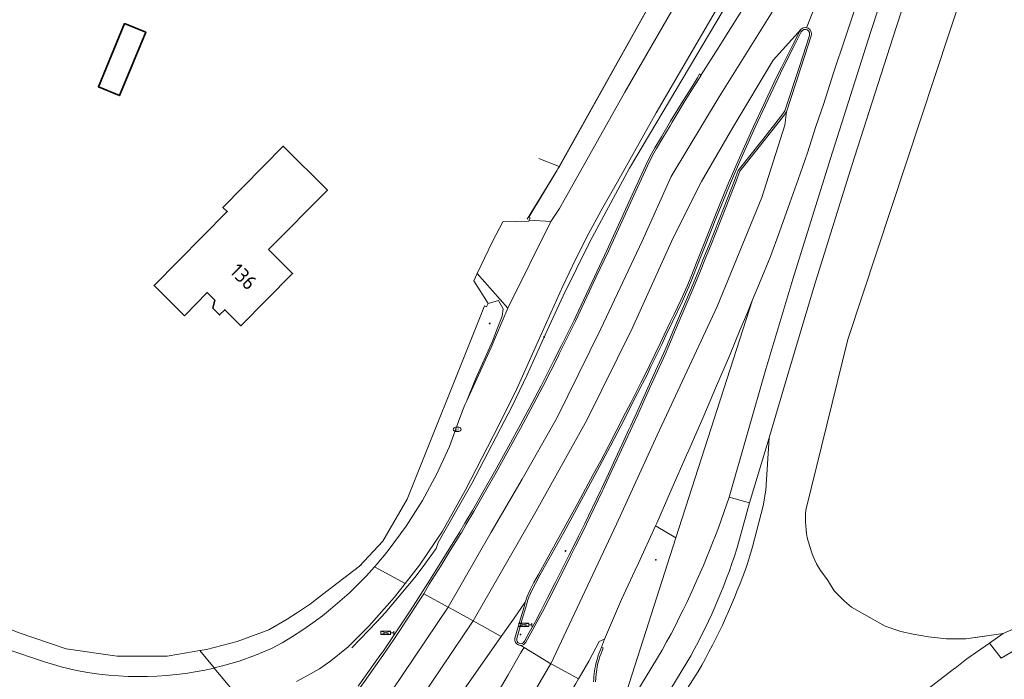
# Model space of a CAD drawing. Header units: metres. Extents: x 140853 to 145288, y 474558 to 480269.
# Tile 43 of 256: x 142462 to 142583, y 475630 to 475711. Entities that reach past the tile are written whole.
import ezdxf
from ezdxf.enums import TextEntityAlignment as Align

# ---------------------------------------------------------------- set-up
doc = ezdxf.new("R2010")
doc.units = ezdxf.units.M
doc.header["$MEASUREMENT"] = 0
for name, color, linetype, lineweight in [('B-WE-GR-BEPLANTING_CULTUUR_BOSPLANTSOEN-G', 90, 'GR-PLANTSOEN', 18), ('B-WE-GR-GRAS_KRUIDENRIJK-G', 80, 'Continuous', 18), ('B-WE-IE-TERREINAFSCHEIDING_KUNSTMATIG_HEKWERK-G', 20, 'IE-TERREINAFSCHEIDING-KUNSTMATIG', 18), ('B-WE-KL-WATER_PUT-S', 170, 'Continuous', 18), ('B-WE-OG-BEBOUWING-G', 7, 'Continuous', 35), ('B-WE-OG-BEBOUWING_HUISNUMMER-T18', 10, 'Continuous', 18), ('B-WE-OG-TERREIN_ERF-G', 7, 'Continuous', 18), ('B-WE-VH-VERHARDING_ASFALT-G', 252, 'Continuous', 18), ('B-WE-VH-VERHARDING_BETON-G', 252, 'Continuous', 18), ('B-WE-VH-VERHARDING_BETONSTRAATSTEEN-G', 252, 'Continuous', 18), ('B-WE-VH-VERHARDING_HALFVERHARDING-G', 252, 'Continuous', 18), ('B-WE-VH-VERHARDING_TEGEL-G', 252, 'Continuous', 18), ('B-WE-VW-VRI_DRAAGCONSTRUCTIE_PAAL-S', 160, 'Continuous', 18), ('N-WE-VW-TDI-T18', 1, 'Continuous', 18), ('N-WE-VW-TDI-T25', 7, 'Continuous', 25), ('X-XX-XX-ALGEMEEN-S', 7, 'Continuous', 18)]:
    doc.layers.add(name, color=color, linetype=linetype, lineweight=lineweight)
doc.styles.add('NLCS-ISO', font='txt')
doc.linetypes.add('GR-PLANTSOEN', pattern='A,0,[179,NLCS.shx,S=2,R=0,X=0,Y=0],-4', length=4)
doc.linetypes.add('IE-TERREINAFSCHEIDING-KUNSTMATIG', pattern='A,4,[82,NLCS.shx,S=0.75,R=90,X=0,Y=0],4,-2', length=10)

# ---------------------------------------------------------------- blocks, each defined once
blk = doc.blocks.new('SIE-WEG_AFVALBAK_TYPE_01')
for radius in [0.25, 0.156]:
    blk.add_circle((0, 0), radius)
blk = doc.blocks.new('SVW-TDI_VERKEERSREGELTOESTEL-SO')
at = {"color": 0, "linetype": 'ByBlock'}
for p, q in [((3, 0), (-3, 2)), ((3, 2), (-3, 0)), ((3, 1), (5, 1)), ((5, 2), (5, 0))]:
    blk.add_line(p, q, dxfattribs=at)
at = {"color": 0, "linetype": 'ByBlock', "flags": 128}
blk.add_lwpolyline([(-3, 0), (-3, 2), (3, 2), (3, 0)], close=True, dxfattribs=at)
at = {"layer": 'N-WE-VW-TDI-T18', "linetype": 'ByBlock', "style": 'NLCS-ISO', "flags": 1}
for tag, p in [('OMSCHRIJVING_LEGENDA', (0, -12.22)), ('LEVERANCIER', (0, -8.43)), ('LOCATIE', (0, -16)), ('BPS-CODERING', (0, -19.78)), ('NAAM_SWITCH', (0, -23.57)), ('IP-ADRES_SWITCH', (0, -27.35)), ('POSITIE_X', (0, -31.14)), ('POSITIE_Y', (0, -34.92)), ('OVERIGE_OPMERKING(EN)_1', (0, -38.71)), ('OVERIGE_OPMERKING(EN)_2', (0, -42.49))]:
    blk.add_attdef(tag, p, '', height=1.8, dxfattribs=at)
at = {"layer": 'N-WE-VW-TDI-T25', "linetype": 'ByBlock', "style": 'NLCS-ISO'}
blk.add_attdef('KASTNAAM', text='', height=2.5, dxfattribs=at).set_placement((0, 5.27), align=Align.MIDDLE_CENTER)
at = {"layer": 'N-WE-VW-TDI-T25', "linetype": 'ByBlock', "style": 'NLCS-ISO', "flags": 1}
blk.add_attdef('SOORT_KAST', text='', height=2.5, dxfattribs=at).set_placement((10.25, -3.4), align=Align.MIDDLE_CENTER)
blk = doc.blocks.new('SKL-WATERLEIDINGPUT-SO')
at = {"color": 0, "linetype": 'ByBlock', "lineweight": 18}
blk.add_ellipse((0, 0), major_axis=(2.5, 0), ratio=0.54, dxfattribs=at)
at = {"color": 0, "linetype": 'ByBlock', "lineweight": 18, "style": 'NLCS-ISO'}
blk.add_text('wl', height=1.8, dxfattribs=at).set_placement((0, 0), align=Align.MIDDLE_CENTER)

msp = doc.modelspace()

# ---------------------------------------------------------------- linework, layer by layer
at = {"layer": 'B-WE-GR-BEPLANTING_CULTUUR_BOSPLANTSOEN-G', "ltscale": 0.2, "flags": 128}
msp.add_lwpolyline([(142580.833, 475634.362), (142582.258, 475632.505), (142590.781, 475637.517), (142596.285, 475641.353), (142638.881, 475669.869), (142637.569, 475671.573), (142634.89, 475669.876), (142634.01, 475669.318), (142630.656, 475667.193), (142627.836, 475665.394), (142620.454, 475660.686), (142611.49, 475654.633), (142610.811, 475654.175), (142602.194, 475648.007), (142599.827, 475646.355), (142594.16, 475642.4), (142593.752, 475642.108), (142590.399, 475639.711), (142586.691, 475637.337), (142585.413, 475636.786), (142585.132, 475636.665), (142582.513, 475635.535), (142580.833, 475634.362)], close=True, dxfattribs=at)
at = {"layer": 'B-WE-GR-GRAS_KRUIDENRIJK-G', "ltscale": 0.2, "flags": 128}
for points in [[(142574.23, 475629.471), (142576.596, 475631.286), (142576.599, 475631.288), (142578.065, 475632.413), (142580.833, 475634.362), (142582.513, 475635.535), (142577.924, 475634.889), (142575.553, 475634.863), (142573.36, 475635.131), (142573.36, 475635.131), (142571.473, 475635.45), (142569.968, 475635.781), (142568.03, 475636.419), (142563.905, 475638.75), (142563.024, 475639.506), (142561.765, 475640.764), (142560.952, 475642.115), (142560.952, 475642.115, -0.0835677), (142559.019, 475645.409), (142559.019, 475645.409), (142558.576, 475646.841), (142558.576, 475646.841, -0.0836444), (142558.315, 475650.678), (142558.315, 475650.678), (142563.435, 475671.572), (142583.128, 475731.065)], [(142571.025, 475714.925), (142568.955, 475708.588), (142563.945, 475692.918), (142559.349, 475678.247), (142556.075, 475667.296), (142553.883, 475659.806), (142553.783, 475659.511), (142553.374, 475653.105), (142553.071, 475651.184), (142551.744, 475646.147), (142551.19, 475644.241), (142551.19, 475644.241, -0.0457973), (142545.089, 475630.86), (142545.089, 475630.86), (142543.792, 475628.821)], [(142451.649, 475637.017, 0.0300382), (142466.969, 475631.441), (142466.969, 475631.441, 0.1204497), (142485.731, 475631.303), (142485.731, 475631.303), (142485.721, 475631.315), (142483.971, 475633.431), (142480.216, 475632.79), (142479.937, 475632.742), (142473.803, 475632.754), (142467.577, 475633.645), (142461.694, 475635.672)]]:
    msp.add_lwpolyline(points, format="xyb", dxfattribs=at)
for points in [[(142544.362, 475721.988), (142528.064, 475692.815), (142527.896, 475692.534), (142527.787, 475692.354), (142524.316, 475686.606), (142524.501, 475686.529), (142524.351, 475686.219), (142527.012, 475686.074), (142528.063, 475687.646), (142536.087, 475701.902), (142543.977, 475715.595)], [(142535.489, 475624.941), (142540.675, 475633.49), (142541.227, 475634.499), (142541.769, 475635.514), (142542.3, 475636.535), (142542.82, 475637.561), (142543.261, 475638.452), (142543.694, 475639.347), (142544.118, 475640.246), (142544.535, 475641.149), (142544.943, 475642.056), (142545.343, 475642.966), (142545.735, 475643.88), (142546.118, 475644.797), (142546.493, 475645.717), (142546.86, 475646.641), (142547.219, 475647.569), (142547.569, 475648.499), (142547.91, 475649.433), (142548.243, 475650.37), (142548.568, 475651.309), (142548.884, 475652.252), (142553.412, 475667.971), (142556.698, 475678.989), (142561.317, 475693.79), (142566.251, 475709.252), (142568.371, 475715.739)], [(142548.072, 475713.349), (142539.951, 475699.377), (142535.181, 475690.921), (142533.4, 475687.786), (142531.691, 475684.611), (142530.055, 475681.398), (142528.494, 475678.148), (142527.007, 475674.863), (142522.828, 475665.552), (142520.624, 475661.071), (142516.497, 475653.076), (142513.721, 475648.079), (142510.915, 475643.932), (142509.151, 475641.667), (142507.86, 475640.008), (142504.684, 475636.438), (142502.15, 475633.904), (142500.021, 475632.195), (142498.628, 475631.212), (142497.231, 475630.411), (142495.823, 475629.631)], [(142503.372, 475629.094), (142504.764, 475631.05), (142506.171, 475632.996), (142506.391, 475633.296), (142507.07, 475634.26), (142508.544, 475636.486), (142509.766, 475638.334), (142510.795, 475639.916), (142511.913, 475641.713), (142513.363, 475643.998), (142514.489, 475645.823), (142515.86, 475648.012), (142516.452, 475649.058), (142517.389, 475650.619), (142518.844, 475653.163), (142520.121, 475655.373), (142522.075, 475658.923), (142523.102, 475660.778), (142524.366, 475663.136), (142525.829, 475665.924), (142527.35, 475668.925), (142527.352, 475668.928), (142527.706, 475669.627), (142527.853, 475669.918), (142528.328, 475670.87), (142529.048, 475672.313), (142529.862, 475673.945), (142530.071, 475674.392), (142532.357, 475679.273), (142533.881, 475682.503), (142536.983, 475689.33), (142538.673, 475692.984), (142539.157, 475694.002), (142539.773, 475695.107), (142540.573, 475696.449), (142541.714, 475698.365), (142543.192, 475700.798), (142544.011, 475702.076), (142544.768, 475703.256), (142544.992, 475703.685), (142545.242, 475704.164), (142545.27, 475704.141), (142545.439, 475703.997), (142545.465, 475704.039), (142547.532, 475707.325), (142547.532, 475707.325), (142548.138, 475708.289), (142551.54, 475713.728)], [(142564.368, 475712.228), (142563.073, 475708.409), (142561.729, 475704.42), (142560.497, 475700.518), (142559.539, 475697.709), (142558.494, 475694.481), (142557.352, 475691.228), (142556.35, 475688.362), (142555.081, 475684.773), (142553.947, 475681.764), (142552.626, 475678.5), (142551.773, 475676.444), (142542.366, 475647.249), (142535.954, 475627.36)], [(142535.954, 475627.36), (142542.366, 475647.249), (142539.922, 475648.683), (142539.922, 475648.683), (142539.854, 475648.719), (142537.774, 475644.175), (142537.334, 475643.24), (142535.679, 475639.717), (142533.607, 475634.827), (142533.246, 475633.857), (142533.437, 475633.764), (142533.303, 475633.422), (142533.174, 475633.078), (142533.049, 475632.733), (142532.93, 475632.385), (142532.816, 475632.036), (142532.757, 475631.737), (142532.704, 475631.436), (142532.657, 475631.135), (142532.617, 475630.833), (142532.582, 475630.53), (142532.481, 475629.618)], [(142590.781, 475637.517), (142582.258, 475632.505), (142580.833, 475634.362), (142578.065, 475632.413), (142576.599, 475631.288), (142576.596, 475631.286), (142574.23, 475629.471), (142570.16, 475626.348), (142565.614, 475623.66), (142563.989, 475623.294), (142566.967, 475623.089), (142569.791, 475622.969), (142572.839, 475623.295), (142574.958, 475623.756), (142577.335, 475624.43), (142579.669, 475625.554), (142583.28, 475627.492)]]:
    msp.add_lwpolyline(points, dxfattribs=at)
for points in [[(142517.995, 475679.686), (142517.582, 475678.773), (142519.311, 475676.005), (142520.593, 475676.368), (142521.154, 475675.339), (142521.028, 475674.434), (142520.446, 475672.907), (142519.864, 475671.38), (142517.783, 475666.713), (142516.673, 475663.976), (142519.662, 475670.516), (142521.763, 475675.421), (142517.995, 475679.686)], [(142516.484, 475663.564), (142516.673, 475663.976), (142517.783, 475666.713), (142519.864, 475671.38), (142520.446, 475672.907), (142521.028, 475674.434), (142521.154, 475675.339), (142520.593, 475676.368), (142519.311, 475676.005), (142519.107, 475675.614), (142518.898, 475675.7), (142518.271, 475674.162), (142509.408, 475652.005), (142506.406, 475646.868), (142503.564, 475643.81), (142499, 475640.304), (142497.535, 475639.18), (142495.949, 475638.104), (142494.685, 475637.297), (142492.437, 475636), (142488.527, 475634.565), (142484.788, 475633.57), (142483.971, 475633.431), (142485.721, 475631.315), (142486.751, 475631.559), (142488.786, 475632.157), (142490.786, 475632.863), (142492.746, 475633.676), (142494.049, 475634.402), (142495.327, 475635.17), (142496.579, 475635.98), (142497.804, 475636.831), (142499, 475637.722), (142500, 475638.516), (142501.149, 475639.486), (142502.265, 475640.493), (142503.347, 475641.536), (142504.393, 475642.615), (142505.404, 475643.728), (142505.741, 475644.117), (142506.075, 475644.51), (142506.403, 475644.907), (142506.727, 475645.307), (142507.047, 475645.711), (142509.27, 475648.693), (142511.273, 475651.828), (142513.045, 475655.099), (142514.577, 475658.488), (142515.862, 475661.979), (142516.484, 475663.564)], [(142551.773, 475676.444), (142551.127, 475674.885), (142550.25, 475672.82), (142548.928, 475669.607), (142547.199, 475665.639), (142545.785, 475662.233), (142543.961, 475658.027), (142543.676, 475657.388), (142541.89, 475653.381), (142540.005, 475649.049), (142539.854, 475648.719), (142539.922, 475648.683), (142542.366, 475647.249), (142551.773, 475676.444)]]:
    msp.add_lwpolyline(points, close=True, dxfattribs=at)
at = {"layer": 'B-WE-IE-TERREINAFSCHEIDING_KUNSTMATIG_HEKWERK-G', "ltscale": 0.2, "flags": 128}
for points in [[(142567.391, 475753.945), (142554.829, 475722.824), (142554.314, 475721.547), (142553.971, 475721.066), (142553.411, 475720.28), (142551.378, 475717.429), (142536.666, 475692.612), (142531.79, 475683.581), (142528.525, 475676.957), (142526.321, 475672.179), (142524.098, 475667.259), (142522.264, 475663.425), (142517.34, 475653.94), (142513.187, 475646.705), (142512.961, 475645.941), (142511.238, 475643.596), (142510.321, 475642.409), (142506.686, 475638.066), (142505.679, 475636.954), (142502.6, 475633.769)], [(142552.871, 475741.165), (142550.84, 475736.746), (142547.785, 475729.786), (142544.362, 475721.988), (142528.055, 475692.818), (142527.903, 475692.545), (142527.896, 475692.533), (142527.787, 475692.354), (142524.134, 475686.331)], [(142528.064, 475692.815), (142528.055, 475692.818), (142525.546, 475693.79)], [(142518.898, 475675.7), (142518.271, 475674.162), (142509.408, 475652.005), (142506.406, 475646.868), (142503.564, 475643.81), (142499, 475640.304)], [(142579.106, 475635.055), (142582.513, 475635.535), (142585.413, 475636.786), (142586.691, 475637.337), (142590.399, 475639.711), (142594.16, 475642.4), (142602.194, 475648.007), (142610.811, 475654.175), (142620.454, 475660.686), (142630.656, 475667.193), (142634.89, 475669.876), (142637.569, 475671.573), (142638.245, 475672.001), (142639.439, 475673.913)], [(142503.758, 475643.959), (142503.564, 475643.81)], [(142499, 475640.304), (142497.535, 475639.18), (142495.949, 475638.104), (142494.685, 475637.297), (142492.437, 475636), (142488.527, 475634.565), (142484.788, 475633.57), (142483.971, 475633.431)], [(142480.216, 475632.79), (142479.937, 475632.742), (142473.803, 475632.754), (142467.577, 475633.645), (142461.694, 475635.672), (142453.279, 475639.119)], [(142483.971, 475633.431), (142480.216, 475632.79)]]:
    msp.add_lwpolyline(points, dxfattribs=at)
at = {"layer": 'B-WE-OG-BEBOUWING-G', "ltscale": 0.2, "flags": 128}
for points in [[(142477.324, 475709.265), (142474.733, 475710.341), (142471.512, 475702.58), (142474.103, 475701.504), (142477.324, 475709.265)], [(142492.365, 475682.645), (142499.603, 475689.903), (142494.171, 475695.286), (142486.792, 475687.795), (142487.326, 475687.269), (142478.341, 475678.205), (142482.07, 475674.509), (142484.871, 475677.336), (142485.816, 475676.399), (142485.559, 475675.414), (142486.383, 475674.599), (142487.009, 475675.231), (142488.977, 475673.28), (142495.334, 475679.693), (142492.365, 475682.645)]]:
    msp.add_lwpolyline(points, close=True, dxfattribs=at)
at = {"layer": 'B-WE-OG-TERREIN_ERF-G', "ltscale": 0.2, "flags": 128}
msp.add_lwpolyline([(142583.128, 475731.065), (142563.435, 475671.572), (142558.315, 475650.678), (142558.315, 475650.678, 0.0836444), (142558.576, 475646.841), (142558.576, 475646.841), (142559.019, 475645.409), (142559.019, 475645.409, 0.0835677), (142560.952, 475642.115), (142560.952, 475642.115), (142561.765, 475640.764), (142563.024, 475639.506), (142563.905, 475638.75), (142568.03, 475636.419), (142569.968, 475635.781), (142571.473, 475635.45), (142573.36, 475635.131), (142575.553, 475634.863), (142577.924, 475634.889), (142582.513, 475635.535), (142585.132, 475636.665)], format="xyb", dxfattribs=at)
msp.add_lwpolyline([(142461.694, 475635.672), (142467.577, 475633.645), (142473.803, 475632.754), (142479.937, 475632.742), (142480.216, 475632.79), (142483.971, 475633.431), (142484.788, 475633.57), (142488.527, 475634.565), (142492.437, 475636), (142494.685, 475637.297), (142495.949, 475638.104), (142497.535, 475639.18), (142499, 475640.304), (142503.564, 475643.81), (142506.406, 475646.868), (142509.408, 475652.005), (142518.271, 475674.162), (142518.898, 475675.7), (142519.107, 475675.614), (142519.311, 475676.005), (142517.582, 475678.773), (142517.995, 475679.686), (142519.846, 475683.589), (142521.11, 475686.034), (142524.301, 475686.117), (142524.351, 475686.219), (142524.501, 475686.529), (142524.316, 475686.606), (142527.787, 475692.354), (142527.896, 475692.534), (142528.064, 475692.815), (142544.362, 475721.988)], dxfattribs=at)
for points in [[(142474.103, 475701.504), (142471.512, 475702.58), (142474.733, 475710.341), (142477.324, 475709.265), (142474.103, 475701.504)], [(142492.365, 475682.645), (142495.334, 475679.693), (142488.977, 475673.28), (142487.009, 475675.231), (142486.383, 475674.599), (142485.559, 475675.414), (142485.816, 475676.399), (142484.871, 475677.336), (142482.07, 475674.509), (142478.341, 475678.205), (142487.326, 475687.269), (142486.792, 475687.795), (142494.171, 475695.286), (142499.603, 475689.903), (142492.365, 475682.645)]]:
    msp.add_lwpolyline(points, close=True, dxfattribs=at)
at = {"layer": 'B-WE-VH-VERHARDING_ASFALT-G', "ltscale": 0.2, "flags": 128}
for points in [[(142555.624, 475714.155), (142547.673, 475701.363), (142541.775, 475691.598), (142538.206, 475683.645), (142533.147, 475672.879), (142527.743, 475661.953), (142523.492, 475654.459), (142519.68, 475647.947), (142514.407, 475638.775), (142515.201, 475638.339), (142517.475, 475637.088), (142525.2, 475650.536), (142531.45, 475661.685), (142536.976, 475672.955), (142542.02, 475684.042), (142545.501, 475690.969), (142549.354, 475697.589), (142554.285, 475705.855), (142557.718, 475709.667), (142557.986, 475709.815), (142558.257, 475709.844), (142558.388, 475709.819), (142564.609, 475725.505)], [(142564.609, 475725.505), (142558.388, 475709.819), (142558.577, 475709.783), (142558.785, 475709.604), (142558.958, 475709.31), (142558.98, 475709.087), (142558.949, 475708.84), (142557.739, 475705.015), (142555.942, 475699.524), (142555.736, 475697.893), (142552.889, 475688.995), (142547.434, 475675.631), (142540.053, 475659.842), (142535.066, 475648.937), (142527.023, 475631.836), (142527.5, 475631.573), (142530.41, 475629.972), (142530.762, 475630.575), (142530.762, 475630.575), (142531.681, 475632.149), (142532.961, 475634.545), (142533.607, 475634.827), (142535.679, 475639.717), (142537.334, 475643.24), (142537.774, 475644.175), (142539.854, 475648.719), (142540.005, 475649.049), (142541.89, 475653.381), (142543.676, 475657.388), (142543.961, 475658.027), (142545.785, 475662.233), (142547.199, 475665.639), (142548.928, 475669.607), (142550.25, 475672.82), (142551.127, 475674.885), (142551.773, 475676.444), (142552.626, 475678.5), (142553.947, 475681.764), (142555.081, 475684.773), (142556.35, 475688.362), (142557.352, 475691.228), (142558.494, 475694.481), (142559.539, 475697.709), (142560.497, 475700.518), (142561.729, 475704.42), (142563.073, 475708.409), (142564.368, 475712.228)], [(142543.977, 475715.595), (142536.087, 475701.902), (142528.063, 475687.646), (142527.012, 475686.074), (142521.763, 475675.421), (142519.662, 475670.516), (142516.673, 475663.976), (142516.484, 475663.564), (142515.862, 475661.979), (142514.577, 475658.488), (142513.045, 475655.099), (142511.273, 475651.828), (142509.27, 475648.693), (142507.047, 475645.711), (142506.727, 475645.307), (142506.403, 475644.907), (142506.075, 475644.51), (142505.741, 475644.117), (142505.404, 475643.728), (142507.279, 475642.697), (142509.151, 475641.667), (142510.915, 475643.932), (142513.721, 475648.079), (142516.497, 475653.076), (142520.624, 475661.071), (142522.828, 475665.552), (142527.007, 475674.863), (142528.494, 475678.148), (142530.055, 475681.398), (142531.691, 475684.611), (142533.4, 475687.786), (142535.181, 475690.921), (142535.181, 475690.921), (142539.951, 475699.377), (142548.072, 475713.349)], [(142568.371, 475715.739), (142566.251, 475709.252), (142561.317, 475693.79), (142556.698, 475678.989), (142553.412, 475667.971), (142548.884, 475652.252), (142551.381, 475651.574), (142553.783, 475659.511), (142553.783, 475659.511), (142553.883, 475659.806), (142556.075, 475667.296), (142559.349, 475678.247), (142563.945, 475692.918), (142568.955, 475708.588), (142571.025, 475714.925)], [(142551.54, 475713.728), (142548.138, 475708.289), (142547.532, 475707.325), (142545.465, 475704.039), (142545.439, 475703.997), (142545.442, 475703.995), (142544.928, 475703.154), (142544.604, 475702.638), (142543.379, 475700.682), (142541.903, 475698.252), (142541.639, 475697.809), (142540.762, 475696.336), (142539.964, 475694.997), (142539.663, 475694.457), (142539.353, 475693.901), (142538.872, 475692.891), (142537.183, 475689.238), (142534.081, 475682.411), (142532.556, 475679.179), (142530.06, 475673.849), (142528.214, 475670.149), (142528.05, 475669.819), (142527.982, 475669.684), (142526.025, 475665.823), (142524.56, 475663.033), (142523.295, 475660.673), (142522.268, 475658.817), (142520.313, 475655.265), (142519.035, 475653.053), (142517.579, 475650.508), (142516.642, 475648.947), (142516.048, 475647.899), (142515.995, 475647.812), (142514.676, 475645.707), (142513.549, 475643.881), (142512.099, 475641.596), (142511.432, 475640.411), (142514.407, 475638.775), (142519.68, 475647.947), (142519.68, 475647.947), (142523.492, 475654.459), (142527.743, 475661.953), (142533.147, 475672.879), (142538.206, 475683.645), (142541.775, 475691.598), (142547.673, 475701.363), (142555.624, 475714.155)], [(142495.823, 475629.631), (142497.231, 475630.411), (142498.628, 475631.212), (142500.021, 475632.195), (142502.15, 475633.904), (142504.684, 475636.438), (142507.86, 475640.008), (142509.151, 475641.667), (142507.279, 475642.697), (142505.404, 475643.728), (142504.393, 475642.615), (142503.347, 475641.536), (142502.265, 475640.493), (142501.149, 475639.486), (142500, 475638.516), (142499, 475637.722), (142497.804, 475636.831), (142496.579, 475635.98), (142495.327, 475635.17), (142494.049, 475634.402), (142492.746, 475633.676), (142490.786, 475632.863), (142488.786, 475632.157), (142486.751, 475631.559), (142486.751, 475631.559), (142485.721, 475631.315), (142485.731, 475631.303), (142489.337, 475626.943)], [(142502.035, 475620.372), (142514.407, 475638.775), (142511.432, 475640.411), (142510.704, 475639.285), (142509.974, 475638.16), (142509.24, 475637.037), (142508.505, 475635.915), (142507.766, 475634.795), (142506.407, 475632.819), (142505.029, 475630.856), (142504.362, 475629.923), (142503.634, 475628.906)], [(142520.253, 475627.873), (142521.784, 475630.484), (142523.293, 475633.108), (142523.322, 475633.145), (142523.348, 475633.184), (142523.372, 475633.225), (142523.392, 475633.268), (142523.409, 475633.312), (142523.65, 475633.691), (142523.727, 475633.811), (142523.538, 475633.924), (142523.312, 475634.059), (142523.031, 475634.129), (142522.828, 475634.269), (142522.694, 475634.439), (142522.611, 475634.663), (142522.608, 475634.97), (142523.306, 475637.353), (142523.566, 475638.262), (142523.726, 475638.823), (142523.861, 475639.282), (142523.885, 475639.36), (142522.439, 475637.304), (142520.945, 475635.179), (142507.615, 475616.216)], [(142479.33, 475586.229), (142485.694, 475593.778), (142496.851, 475607.679), (142501.63, 475614.005), (142504.825, 475618.294), (142517.475, 475637.088), (142515.201, 475638.339), (142514.407, 475638.775), (142514.407, 475638.775), (142502.035, 475620.372), (142498.847, 475616.092), (142494.106, 475609.817), (142483.007, 475595.988), (142478.679, 475590.854), (142471.496, 475582.331)], [(142507.615, 475616.216), (142520.945, 475635.179), (142517.475, 475637.088), (142504.825, 475618.294)], [(142532.267, 475629.609), (142532.278, 475629.94), (142532.298, 475630.271), (142532.329, 475630.601), (142532.375, 475630.908), (142532.428, 475631.213), (142532.487, 475631.517), (142532.553, 475631.82), (142532.625, 475632.122), (142532.726, 475632.477), (142532.839, 475632.828), (142532.964, 475633.175), (142533.099, 475633.518), (142533.246, 475633.857), (142533.607, 475634.827), (142532.961, 475634.545), (142531.681, 475632.149), (142530.762, 475630.575), (142530.41, 475629.972), (142530.086, 475629.417)], [(142522.859, 475624.692), (142526.747, 475631.364), (142527.023, 475631.836), (142523.727, 475633.811), (142523.65, 475633.691), (142523.409, 475633.312), (142523.392, 475633.268), (142523.372, 475633.225), (142523.348, 475633.184), (142523.322, 475633.145), (142523.293, 475633.108), (142521.784, 475630.484), (142520.253, 475627.873)], [(142501.101, 475587.527), (142507.319, 475595.629), (142513.255, 475603.904), (142513.438, 475604.171), (142516.148, 475608.127), (142518.519, 475611.574), (142522.867, 475617.896), (142525.723, 475622.049), (142525.723, 475622.049), (142526.178, 475622.711), (142527.722, 475625.361), (142530.086, 475629.417), (142530.41, 475629.972), (142527.5, 475631.573), (142527.023, 475631.836), (142526.747, 475631.364), (142522.859, 475624.692), (142515.657, 475613.653), (142513.299, 475610.039), (142510.445, 475605.874), (142504.564, 475597.674), (142498.411, 475589.657), (142495.841, 475586.511)]]:
    msp.add_lwpolyline(points, dxfattribs=at)
for points in [[(142517.475, 475637.088), (142520.945, 475635.179), (142522.439, 475637.304), (142523.885, 475639.36), (142523.956, 475639.602), (142524.111, 475640.075), (142524.536, 475640.985), (142524.936, 475641.771), (142525.489, 475642.786), (142526.932, 475645.396), (142528.403, 475648.029), (142529.723, 475650.435), (142530.314, 475651.514), (142532.228, 475655.04), (142533.18, 475656.795), (142534.118, 475658.571), (142535.029, 475660.348), (142535.841, 475661.94), (142535.862, 475661.981), (142536.859, 475663.924), (142538.067, 475666.292), (142538.577, 475667.285), (142539.104, 475668.391), (142540.424, 475671.083), (142540.928, 475672.143), (142541.707, 475673.78), (142542.145, 475674.692), (142542.964, 475676.398), (142543.353, 475677.25), (142543.732, 475678.142), (142544.178, 475679.239), (142544.943, 475681.116), (142545.663, 475682.971), (142547.145, 475686.675), (142548.662, 475690.375), (142549.439, 475692.207), (142549.822, 475693.139), (142550.637, 475694.986), (142551.877, 475697.705), (142553.142, 475700.427), (142554.418, 475703.134), (142554.83, 475703.986), (142555.3, 475704.957), (142556.647, 475707.632), (142557.549, 475709.422), (142557.718, 475709.667), (142554.285, 475705.855), (142549.354, 475697.589), (142545.501, 475690.969), (142542.02, 475684.042), (142536.976, 475672.955), (142531.45, 475661.685), (142525.2, 475650.536), (142517.475, 475637.088)], [(142535.066, 475648.937), (142540.053, 475659.842), (142547.434, 475675.631), (142552.889, 475688.995), (142555.736, 475697.893), (142555.942, 475699.524), (142555.669, 475699.141), (142553.198, 475695.983), (142552.131, 475694.644), (142550.195, 475692.216), (142549.753, 475690.992), (142548.48, 475687.768), (142546.632, 475683.121), (142545.867, 475681.271), (142545.493, 475680.313), (142544.34, 475677.557), (142543.608, 475675.835), (142542.77, 475673.852), (142541.988, 475671.997), (142541.477, 475670.812), (142541.03, 475669.768), (142540.072, 475667.643), (142539.13, 475665.578), (142538.269, 475663.648), (142537.696, 475662.371), (142537.006, 475660.884), (142535.966, 475658.653), (142535.115, 475656.823), (142534.273, 475655.008), (142533.427, 475653.189), (142533.303, 475652.931), (142531.374, 475648.924), (142530.612, 475647.366), (142530.064, 475646.262), (142529.477, 475645.096), (142527.741, 475641.633), (142526.753, 475639.717), (142525.997, 475638.174), (142525.319, 475636.906), (142524.563, 475635.571), (142523.956, 475634.459), (142523.758, 475634.214), (142523.706, 475634.187), (142523.634, 475634.15), (142523.558, 475634.11), (142523.312, 475634.059), (142523.538, 475633.924), (142523.727, 475633.811), (142527.023, 475631.836), (142535.066, 475648.937)]]:
    msp.add_lwpolyline(points, close=True, dxfattribs=at)
for points in [[(142541.043, 475627.609), (142543.711, 475631.97), (142543.711, 475631.97, 0.0517476), (142549.849, 475645.917), (142549.849, 475645.917), (142551.381, 475651.574), (142548.884, 475652.252), (142548.568, 475651.309), (142548.243, 475650.37), (142547.91, 475649.433), (142547.569, 475648.499), (142547.219, 475647.569), (142546.86, 475646.641), (142546.493, 475645.717), (142546.118, 475644.797), (142545.735, 475643.88), (142545.343, 475642.966), (142544.943, 475642.056), (142544.535, 475641.149), (142544.118, 475640.246), (142543.694, 475639.347), (142543.261, 475638.452), (142542.82, 475637.561), (142542.3, 475636.535), (142541.769, 475635.514), (142541.227, 475634.499), (142540.675, 475633.49), (142535.489, 475624.941)], [(142460.79, 475627.903), (142469.206, 475625.822), (142470.137, 475625.669), (142474.058, 475625.345), (142478.236, 475625.256), (142480.433, 475625.444), (142480.433, 475625.444, 0.0731332), (142489.337, 475626.943), (142489.337, 475626.943), (142485.731, 475631.303), (142485.731, 475631.303, -0.1204497), (142466.969, 475631.441), (142466.969, 475631.441, -0.0300382), (142451.649, 475637.017)]]:
    msp.add_lwpolyline(points, format="xyb", dxfattribs=at)
at = {"layer": 'B-WE-VH-VERHARDING_BETON-G', "ltscale": 0.2, "flags": 128}
for points in [[(142558.577, 475709.783), (142558.388, 475709.819), (142558.257, 475709.844), (142557.986, 475709.815), (142557.718, 475709.667), (142557.549, 475709.422), (142556.647, 475707.632), (142555.3, 475704.957), (142554.83, 475703.986), (142554.418, 475703.134), (142553.142, 475700.427), (142551.877, 475697.705), (142550.637, 475694.986), (142549.822, 475693.139), (142549.439, 475692.207), (142548.662, 475690.375), (142547.145, 475686.675), (142545.663, 475682.971), (142544.943, 475681.116), (142544.178, 475679.239), (142543.732, 475678.142), (142543.353, 475677.25), (142542.964, 475676.398), (142542.145, 475674.692), (142541.707, 475673.78), (142540.928, 475672.143), (142540.424, 475671.083), (142539.104, 475668.391), (142538.577, 475667.285), (142538.067, 475666.292), (142536.859, 475663.924), (142535.862, 475661.981), (142535.841, 475661.94), (142535.029, 475660.348), (142534.118, 475658.571), (142533.18, 475656.795), (142532.228, 475655.04), (142530.314, 475651.514), (142529.723, 475650.435), (142528.403, 475648.029), (142526.932, 475645.396), (142525.489, 475642.786), (142524.936, 475641.771), (142524.536, 475640.985), (142524.111, 475640.075), (142523.956, 475639.602), (142523.885, 475639.36), (142523.861, 475639.282), (142523.726, 475638.823), (142523.566, 475638.262), (142523.306, 475637.353), (142522.608, 475634.97), (142522.611, 475634.663), (142522.694, 475634.439), (142522.828, 475634.269), (142523.031, 475634.129), (142523.312, 475634.059), (142523.558, 475634.11), (142523.634, 475634.15), (142523.706, 475634.187), (142523.758, 475634.214), (142523.956, 475634.459), (142524.563, 475635.571), (142525.319, 475636.906), (142525.997, 475638.174), (142526.753, 475639.717), (142527.741, 475641.633), (142529.477, 475645.096), (142530.064, 475646.262), (142530.612, 475647.366), (142531.374, 475648.924), (142533.303, 475652.931), (142533.427, 475653.189), (142534.273, 475655.008), (142535.115, 475656.823), (142535.966, 475658.653), (142537.006, 475660.884), (142537.696, 475662.371), (142538.269, 475663.648), (142539.13, 475665.578), (142540.072, 475667.643), (142541.03, 475669.768), (142541.477, 475670.812), (142541.988, 475671.997), (142542.77, 475673.852), (142543.608, 475675.835), (142544.34, 475677.557), (142545.493, 475680.313), (142545.867, 475681.271), (142546.632, 475683.121), (142548.48, 475687.768), (142549.753, 475690.992), (142550.195, 475692.216), (142552.131, 475694.644), (142553.198, 475695.983), (142555.669, 475699.141), (142555.942, 475699.524), (142557.739, 475705.015), (142558.949, 475708.84), (142558.98, 475709.087), (142558.958, 475709.31), (142558.785, 475709.604), (142558.577, 475709.783)], [(142523.123, 475634.333), (142522.98, 475634.431), (142522.888, 475634.548), (142522.831, 475634.703), (142522.828, 475634.939), (142523.517, 475637.292), (142523.937, 475638.762), (142524.063, 475639.188), (142524.166, 475639.537), (142524.316, 475639.994), (142524.734, 475640.889), (142525.131, 475641.668), (142525.682, 475642.68), (142527.124, 475645.289), (142528.595, 475647.922), (142529.917, 475650.332), (142530.507, 475651.409), (142532.421, 475654.935), (142533.374, 475656.691), (142534.313, 475658.469), (142535.225, 475660.248), (142536.037, 475661.84), (142537.055, 475663.824), (142538.263, 475666.192), (142538.774, 475667.187), (142539.302, 475668.295), (142539.979, 475669.675), (142540.622, 475670.987), (142541.132, 475672.06), (142541.905, 475673.685), (142543.163, 475676.305), (142543.554, 475677.161), (142543.935, 475678.058), (142544.382, 475679.156), (142545.147, 475681.035), (142545.868, 475682.89), (142547.349, 475686.592), (142548.865, 475690.29), (142549.642, 475692.122), (142550.024, 475693.053), (142550.838, 475694.896), (142552.077, 475697.613), (142553.341, 475700.334), (142554.617, 475703.039), (142555.497, 475704.86), (142556.843, 475707.533), (142557.739, 475709.31), (142557.87, 475709.499), (142558.054, 475709.601), (142558.248, 475709.622), (142558.478, 475709.578), (142558.614, 475709.461), (142558.744, 475709.24), (142558.759, 475709.09), (142558.733, 475708.887), (142557.53, 475705.082), (142555.743, 475699.624), (142555.493, 475699.273), (142553.025, 475696.119), (142550, 475692.325), (142549.547, 475691.07), (142548.275, 475687.849), (142546.428, 475683.204), (142545.663, 475681.353), (142545.289, 475680.395), (142544.137, 475677.642), (142543.405, 475675.921), (142542.567, 475673.937), (142541.786, 475672.083), (142541.275, 475670.899), (142540.829, 475669.857), (142539.872, 475667.734), (142538.929, 475665.668), (142538.068, 475663.738), (142537.496, 475662.462), (142536.807, 475660.977), (142536.603, 475660.539), (142535.767, 475658.746), (142534.915, 475656.916), (142534.074, 475655.101), (142533.228, 475653.283), (142533.099, 475653.015), (142531.176, 475649.02), (142530.415, 475647.463), (142529.867, 475646.36), (142529.28, 475645.195), (142527.545, 475641.733), (142526.556, 475639.816), (142525.801, 475638.274), (142525.126, 475637.012), (142524.371, 475635.678), (142523.772, 475634.582), (142523.616, 475634.388), (142523.484, 475634.319), (142523.316, 475634.285), (142523.123, 475634.333)]]:
    msp.add_lwpolyline(points, close=True, dxfattribs=at)
for points in [[(142503.634, 475628.906), (142504.362, 475629.923), (142505.029, 475630.856), (142506.407, 475632.819), (142507.766, 475634.795), (142508.505, 475635.915), (142509.24, 475637.037), (142509.974, 475638.16), (142510.704, 475639.285), (142511.432, 475640.411), (142512.099, 475641.596), (142513.549, 475643.881), (142514.676, 475645.707), (142515.995, 475647.812), (142516.048, 475647.899), (142516.642, 475648.947), (142517.579, 475650.508), (142519.035, 475653.053), (142520.313, 475655.265), (142522.268, 475658.817), (142523.295, 475660.673), (142524.56, 475663.033), (142526.025, 475665.823), (142527.982, 475669.684), (142528.05, 475669.819), (142528.214, 475670.149), (142530.06, 475673.849), (142532.556, 475679.179), (142534.081, 475682.411), (142537.183, 475689.238), (142538.872, 475692.891), (142539.353, 475693.901), (142539.663, 475694.457), (142539.964, 475694.997), (142540.762, 475696.336), (142541.639, 475697.809), (142541.903, 475698.252), (142543.379, 475700.682), (142544.604, 475702.638), (142544.928, 475703.154), (142545.442, 475703.995), (142545.439, 475703.997), (142545.27, 475704.141), (142545.242, 475704.164), (142544.992, 475703.685), (142544.768, 475703.256), (142544.011, 475702.076), (142543.192, 475700.798), (142541.714, 475698.365), (142540.573, 475696.449), (142539.773, 475695.107), (142539.157, 475694.002), (142538.673, 475692.984), (142536.983, 475689.33), (142533.881, 475682.503), (142532.357, 475679.273), (142530.071, 475674.392), (142529.862, 475673.945), (142529.048, 475672.313), (142528.328, 475670.87), (142527.853, 475669.918), (142527.706, 475669.627), (142527.352, 475668.928), (142527.35, 475668.925), (142525.829, 475665.924), (142524.366, 475663.136), (142523.102, 475660.778), (142522.075, 475658.923), (142520.121, 475655.373), (142518.844, 475653.163), (142517.389, 475650.619), (142516.452, 475649.058), (142515.86, 475648.012), (142514.489, 475645.823), (142513.363, 475643.998), (142511.913, 475641.713), (142510.795, 475639.916), (142509.766, 475638.334), (142508.544, 475636.486), (142507.07, 475634.26), (142506.391, 475633.296), (142506.171, 475632.996), (142504.764, 475631.05), (142503.372, 475629.094)], [(142532.481, 475629.618), (142532.582, 475630.53), (142532.617, 475630.833), (142532.657, 475631.135), (142532.704, 475631.436), (142532.757, 475631.737), (142532.816, 475632.036), (142532.816, 475632.036), (142532.93, 475632.385), (142533.049, 475632.733), (142533.174, 475633.078), (142533.303, 475633.422), (142533.437, 475633.764), (142533.246, 475633.857), (142533.099, 475633.518), (142532.964, 475633.175), (142532.839, 475632.828), (142532.726, 475632.477), (142532.625, 475632.122), (142532.553, 475631.82), (142532.487, 475631.517), (142532.428, 475631.213), (142532.375, 475630.908), (142532.329, 475630.601), (142532.298, 475630.271), (142532.278, 475629.94), (142532.267, 475629.609)]]:
    msp.add_lwpolyline(points, dxfattribs=at)
at = {"layer": 'B-WE-VH-VERHARDING_BETONSTRAATSTEEN-G', "ltscale": 0.2, "flags": 128}
msp.add_lwpolyline([(142523.484, 475634.319), (142523.616, 475634.388), (142523.772, 475634.582), (142524.371, 475635.678), (142525.126, 475637.012), (142525.801, 475638.274), (142526.556, 475639.816), (142527.545, 475641.733), (142529.28, 475645.195), (142529.867, 475646.36), (142530.415, 475647.463), (142531.176, 475649.02), (142533.099, 475653.015), (142533.228, 475653.283), (142534.074, 475655.101), (142534.915, 475656.916), (142535.767, 475658.746), (142536.603, 475660.539), (142536.807, 475660.977), (142537.496, 475662.462), (142538.068, 475663.738), (142538.929, 475665.668), (142539.872, 475667.734), (142540.829, 475669.857), (142541.275, 475670.899), (142541.786, 475672.083), (142542.567, 475673.937), (142543.405, 475675.921), (142544.137, 475677.642), (142545.289, 475680.395), (142545.663, 475681.353), (142546.428, 475683.204), (142548.275, 475687.849), (142549.547, 475691.07), (142550, 475692.325), (142553.025, 475696.119), (142555.493, 475699.273), (142555.743, 475699.624), (142557.53, 475705.082), (142558.733, 475708.887), (142558.759, 475709.09), (142558.744, 475709.24), (142558.614, 475709.461), (142558.478, 475709.578), (142558.248, 475709.622), (142558.054, 475709.601), (142557.87, 475709.499), (142557.739, 475709.31), (142556.843, 475707.533), (142555.497, 475704.86), (142554.617, 475703.039), (142553.341, 475700.334), (142552.077, 475697.613), (142550.838, 475694.896), (142550.024, 475693.053), (142549.642, 475692.122), (142548.865, 475690.29), (142547.349, 475686.592), (142545.868, 475682.89), (142545.147, 475681.035), (142544.382, 475679.156), (142543.935, 475678.058), (142543.554, 475677.161), (142543.163, 475676.305), (142541.905, 475673.685), (142541.132, 475672.06), (142540.622, 475670.987), (142539.979, 475669.675), (142539.302, 475668.295), (142538.774, 475667.187), (142538.263, 475666.192), (142537.055, 475663.824), (142536.037, 475661.84), (142535.225, 475660.248), (142534.313, 475658.469), (142533.374, 475656.691), (142532.421, 475654.935), (142530.507, 475651.409), (142529.917, 475650.332), (142528.595, 475647.922), (142527.124, 475645.289), (142525.682, 475642.68), (142525.131, 475641.668), (142524.734, 475640.889), (142524.316, 475639.994), (142524.166, 475639.537), (142524.063, 475639.188), (142523.937, 475638.762), (142523.517, 475637.292), (142522.828, 475634.939), (142522.831, 475634.703), (142522.888, 475634.548), (142522.98, 475634.431), (142523.123, 475634.333), (142523.316, 475634.285), (142523.484, 475634.319)], close=True, dxfattribs=at)
at = {"layer": 'B-WE-VH-VERHARDING_HALFVERHARDING-G', "ltscale": 0.2, "flags": 128}
msp.add_lwpolyline([(142527.012, 475686.074), (142524.351, 475686.219), (142524.301, 475686.117), (142521.11, 475686.034), (142519.846, 475683.589), (142517.995, 475679.686), (142521.763, 475675.421), (142527.012, 475686.074)], close=True, dxfattribs=at)
at = {"layer": 'B-WE-VH-VERHARDING_TEGEL-G', "ltscale": 0.2, "flags": 128}
msp.add_lwpolyline([(142543.792, 475628.821), (142545.089, 475630.86), (142545.089, 475630.86, 0.0457973), (142551.19, 475644.241), (142551.19, 475644.241), (142551.744, 475646.147), (142553.071, 475651.184), (142553.374, 475653.105), (142553.783, 475659.511), (142551.381, 475651.574), (142549.849, 475645.917), (142549.849, 475645.917, -0.0517476), (142543.711, 475631.97), (142543.711, 475631.97), (142541.043, 475627.609), (142542.597, 475626.734), (142543.792, 475628.821)], format="xyb", close=True, dxfattribs=at)

# ---------------------------------------------------------------- block references
at = {"layer": 'B-WE-KL-WATER_PUT-S', "xscale": 0.2, "yscale": 0.2, "zscale": 0.2}
msp.add_blockref('SKL-WATERLEIDINGPUT-SO', (142515.528, 475660.572), dxfattribs=at)
at = {"layer": 'B-WE-VW-VRI_DRAAGCONSTRUCTIE_PAAL-S', "xscale": 0.2, "yscale": 0.2, "zscale": 0.2}
for p in [(142506.761, 475635.426), (142523.7, 475636.403)]:
    msp.add_blockref('SVW-TDI_VERKEERSREGELTOESTEL-SO', p, dxfattribs=at)
at = {"layer": 'X-XX-XX-ALGEMEEN-S', "xscale": 0.2, "yscale": 0.2, "zscale": 0.2}
for p in [(142519.519, 475673.557), (142526.195, 475671.899), (142528.806, 475645.659), (142539.908, 475644.578), (142523.287, 475635.413)]:
    msp.add_blockref('SIE-WEG_AFVALBAK_TYPE_01', p, dxfattribs=at)

# ---------------------------------------------------------------- texts
at = {"layer": 'B-WE-OG-BEBOUWING_HUISNUMMER-T18', "style": 'NLCS-ISO'}
msp.add_text('136', height=1.8, rotation=315.2, dxfattribs=at).set_placement((142489.314, 475679.302), align=Align.MIDDLE_CENTER)

doc.saveas('drawing.dxf')
